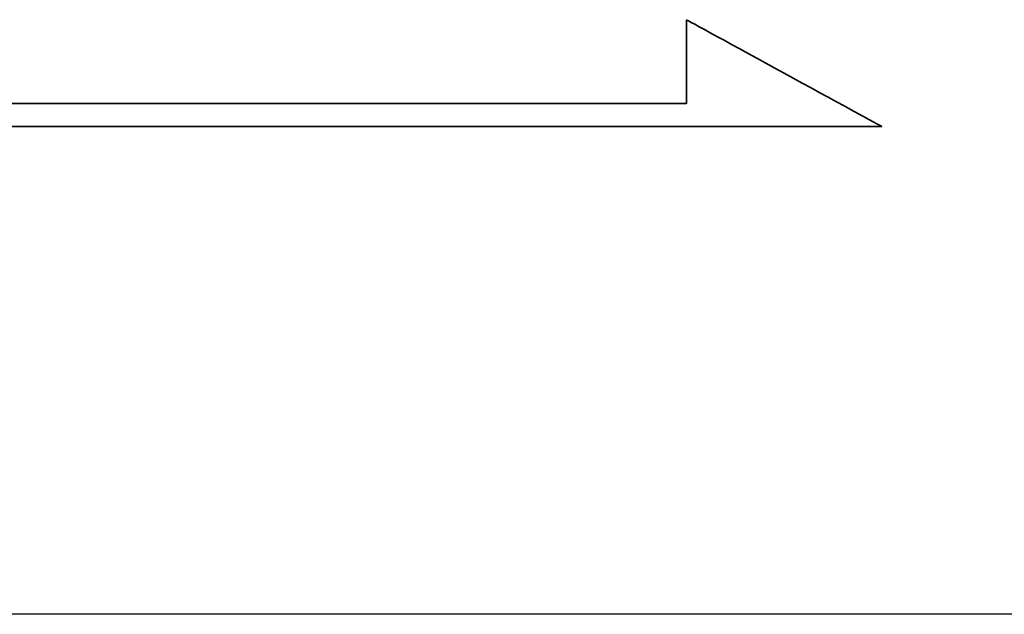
# Model space of a CAD drawing. Header units: millimetres. Extents: x -257 to 3135, y -1556 to 860.
# Tile 248 of 256: x 72.94 to 81.62, y -501.95 to -496.71. Entities that reach past the tile are written whole.
import ezdxf
from ezdxf.lldxf.tags import DXFTag

# ---------------------------------------------------------------- set-up
doc = ezdxf.new("R2010")
doc.units = ezdxf.units.MM
doc.layers.get('0').update_dxf_attribs({"linetype": 'CONTINUOUS'})
doc.layers.add('DIM', color=4, linetype='CONTINUOUS')
doc.layers.add('layer 1', color=7, linetype='CONTINUOUS')
tags = doc.linetypes.add('DASHED', pattern=[25.72, 12.86, -12.86]).pattern_tags.tags
tags[6:7] = [DXFTag(74, 4), DXFTag(75, 0), DXFTag(340, '0'), DXFTag(46, 0.0), DXFTag(50, 0.0), DXFTag(44, 0.0), DXFTag(45, 0.0)]
tags[4:5] = [DXFTag(74, 4), DXFTag(75, 0), DXFTag(340, '0'), DXFTag(46, 0.0), DXFTag(50, 0.0), DXFTag(44, 0.0), DXFTag(45, 0.0)]

# ---------------------------------------------------------------- blocks, each defined once
blk = doc.blocks.new('TBI MOTION logo(完整正式版)')
at = {"layer": 'layer 1', "color": 22, "lineweight": 35}
blk.add_open_spline([(75.90875, -9.47875), (75.90875, -9.47875), (75.90875, -12.28625), (75.90875, -12.28625), (75.90875, -12.28625), (75.90875, -12.28625), (75.90875, -12.47875), (75.90875, -12.47875), (75.90875, -12.47875), (75.90875, -12.47875), (75.71625, -12.47875), (75.71625, -12.47875), (75.71625, -12.47875), (75.71625, -12.47875), (-88.32875, -12.47875), (-88.32875, -12.47875), (-88.32875, -12.47875), (-88.32875, -12.47875), (-88.32875, -13.29375), (-88.32875, -13.29375), (-88.32875, -13.29375), (-88.32875, -13.29375), (82.89125, -13.29375), (82.89125, -13.29375), (82.89125, -13.29375), (82.89125, -13.29375), (75.90875, -9.47875), (75.90875, -9.47875)], degree=3, knots=[0, 0, 0, 0, 0.14285714, 0.14285714, 0.14285714, 0.14285715, 0.28571429, 0.28571429, 0.28571429, 0.2857143, 0.42857143, 0.42857143, 0.42857143, 0.42857144, 0.57142857, 0.57142857, 0.57142857, 0.57142858, 0.71428571, 0.71428571, 0.71428571, 0.71428572, 0.85714286, 0.85714286, 0.85714286, 0.85714287, 1, 1, 1, 1], dxfattribs=at)

msp = doc.modelspace()

# ---------------------------------------------------------------- linework, layer by layer
at = {"linetype": 'DASHED', "ltscale": 0.3}
msp.add_line((168.5829, -501.9547), (-31.4171, -501.9547), dxfattribs=at)

# ---------------------------------------------------------------- block references
at = {"layer": 'DIM', "color": 7, "xscale": 0.246592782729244, "yscale": 0.246592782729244, "zscale": 0.246592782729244}
msp.add_blockref('TBI MOTION logo(完整正式版)', (60.097, -494.3772), dxfattribs=at)

doc.saveas('drawing.dxf')
